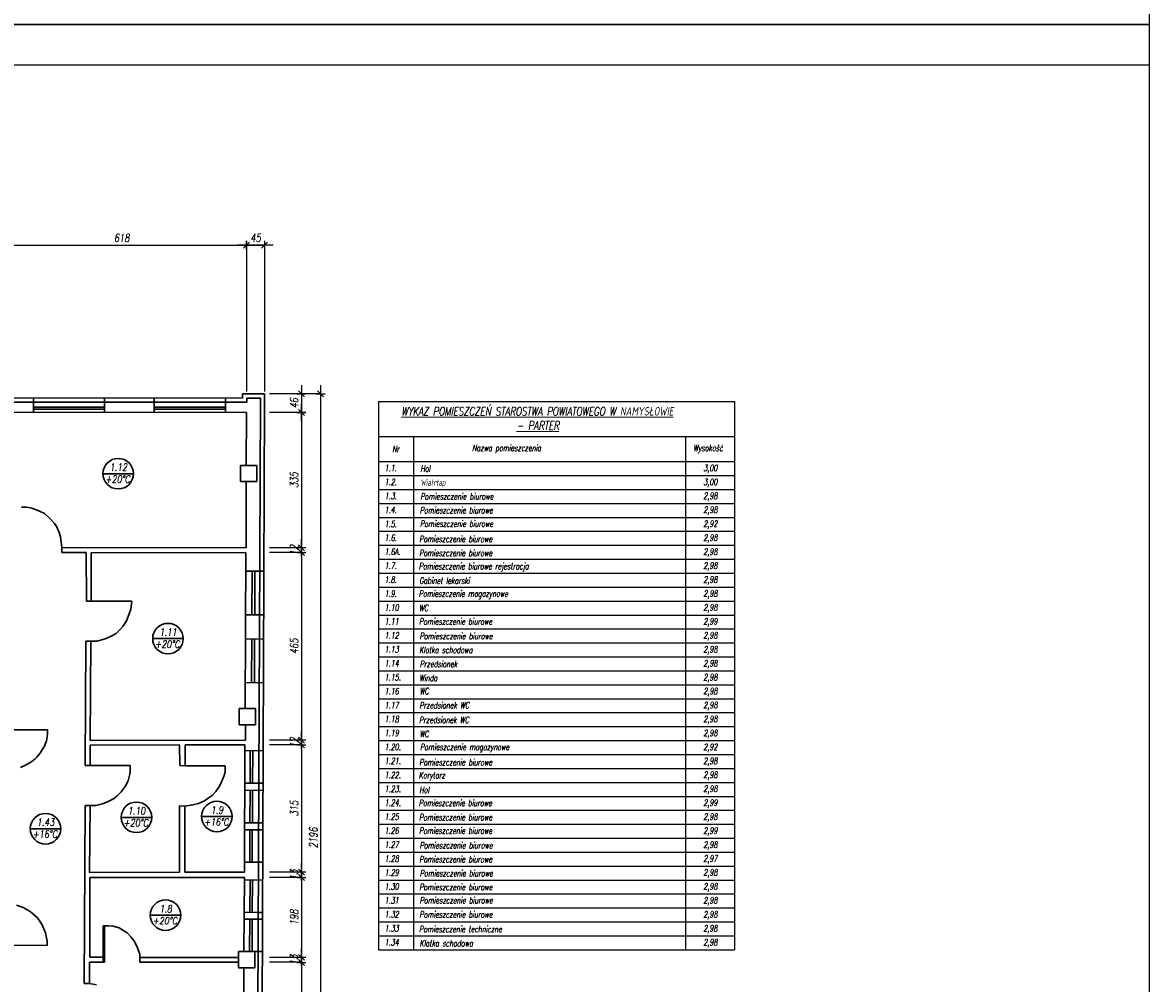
# Model space of a CAD drawing. Header units: inches. Extents: x 1464 to 9264, y -7670 to 9130.
# Tile 22 of 27: x 6476 to 9264, y 2558 to 4935. Entities that reach past the tile are written whole.
import ezdxf

# ---------------------------------------------------------------- set-up
doc = ezdxf.new("R2010")
doc.units = ezdxf.units.IN
doc.header["$MEASUREMENT"] = 0
for name, color, linetype, lineweight in [('BUDOWLANKA', 50, 'Continuous', 30), ('koncepcja opis', 130, 'Continuous', 13), ('opisy', 130, 'Continuous', 9)]:
    doc.layers.add(name, color=color, linetype=linetype, lineweight=lineweight)
doc.layers.add('RAMKA', color=3, linetype='Continuous')
doc.layers.add('wymiar', color=130, linetype='Continuous')
doc.styles.add('100-K-S', font='simplex.shx', dxfattribs={"width": 0.8, "oblique": 10, "height": 20})
doc.styles.add('standard 100', font='simplex.shx', dxfattribs={"width": 0.75, "oblique": 10, "height": 20})
doc.styles.add('standard 50', font='simplex.shx', dxfattribs={"width": 0.75, "oblique": 10, "height": 10})
doc.dimstyles.new('1 100', dxfattribs={"dimscale": 2, "dimtxt": 20, "dimasz": 0.9, "dimexe": 10, "dimexo": 35, "dimgap": 4, "dimtad": 1, "dimdec": 0, "dimrnd": 0.5, "dimtxsty": 'standard 100', "dimblk": 'zasieczka', "dimcen": 2.5, "dimdle": 25, "dimse1": 1, "dimse2": 1, "dimclrd": 256, "dimclre": 5, "dimclrt": 256, "dimadec": 5, "dimazin": 3, "dimtfac": 1, "dimtdec": 0, "dimtix": 1, "dimtmove": 0, "dimatfit": 3, "dimldrblk": 'CLOSEDBLANK', "dimfxl": 1, "dimlwd": -1, "dimlwe": 18, "dimarcsym": 0})

# ---------------------------------------------------------------- blocks, each defined once
blk = doc.blocks.new('zasieczka')
at = {"linetype": 'Continuous'}
for p, q in [((12, 0), (-12, 0)), ((4.1, 4.1), (-4.1, -4.1)), ((0, 6.2), (0, -6.2))]:
    blk.add_line(p, q, dxfattribs=at)
blk = doc.blocks.new('*D905')
at = {"layer": 'Defpoints', "color": 0}
for p in [(3716.7, 3200), (3098.8, 3042), (3716.7, 3041.7)]:
    blk.add_point(p, dxfattribs=at)
at = {"layer": 'wymiar'}
blk.add_line((3100.6, 3200), (3714.9, 3200), dxfattribs=at)
at = {"layer": 'wymiar', "xscale": 1.799999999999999, "yscale": 1.799999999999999, "zscale": 1.799999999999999, "rotation": 180}
blk.add_blockref('zasieczka', (3098.8, 3200), dxfattribs=at)
at = {"layer": 'wymiar', "xscale": 1.799999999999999, "yscale": 1.799999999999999, "zscale": 1.799999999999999}
blk.add_blockref('zasieczka', (3716.7, 3200), dxfattribs=at)
at = {"layer": 'wymiar', "insert": (3407.7, 3218), "char_height": 20, "attachment_point": 5, "style": 'standard 100'}
blk.add_mtext('618', dxfattribs=at)
blk = doc.blocks.new('_ClosedBlank')
at = {"color": 0, "linetype": 'ByBlock', "lineweight": -2}
for p, q in [((-1, 0.2), (0, 0)), ((-1, 0.2), (-1, -0.2)), ((0, 0), (-1, -0.2))]:
    blk.add_line(p, q, dxfattribs=at)
blk = doc.blocks.new('*D906')
at = {"layer": 'Defpoints', "color": 0}
for p in [(3761.2, 3200), (3761.2, 3087.5), (3716.7, 3041.7)]:
    blk.add_point(p, dxfattribs=at)
at = {"layer": 'wymiar'}
blk.add_line((3718.5, 3200), (3759.4, 3200), dxfattribs=at)
at = {"layer": 'wymiar', "xscale": 1.799999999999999, "yscale": 1.799999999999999, "zscale": 1.799999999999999, "rotation": 180}
blk.add_blockref('zasieczka', (3716.7, 3200), dxfattribs=at)
at = {"layer": 'wymiar', "xscale": 1.799999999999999, "yscale": 1.799999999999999, "zscale": 1.799999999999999}
blk.add_blockref('zasieczka', (3761.2, 3200), dxfattribs=at)
at = {"layer": 'wymiar', "insert": (3739, 3218), "char_height": 20, "attachment_point": 5, "style": 'standard 100'}
blk.add_mtext('45', dxfattribs=at)
blk = doc.blocks.new('*D934')
at = {"layer": 'Defpoints', "color": 0}
for p in [(3761.2, 2832.1), (3716.7, 2786.3), (3852.3, 2786.3)]:
    blk.add_point(p, dxfattribs=at)
at = {"layer": 'wymiar'}
blk.add_line((3852.3, 2830.3), (3852.3, 2788.1), dxfattribs=at)
at = {"layer": 'wymiar', "xscale": 1.799999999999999, "yscale": 1.799999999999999, "zscale": 1.799999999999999}
for p, rotation in [((3852.3, 2832.1), 90), ((3852.3, 2786.3), 270)]:
    blk.add_blockref('zasieczka', p, dxfattribs=dict(at, rotation=rotation))
at = {"layer": 'wymiar', "insert": (3834.3, 2809.2), "char_height": 20, "attachment_point": 5, "rotation": 90, "style": 'standard 100'}
blk.add_mtext('46', dxfattribs=at)
blk = doc.blocks.new('*D942')
at = {"layer": 'Defpoints', "color": 0}
for p in [(3716.7, 2786.3), (3715.8, 2451.7), (3852.3, 2451.7)]:
    blk.add_point(p, dxfattribs=at)
at = {"layer": 'wymiar'}
blk.add_line((3852.3, 2784.5), (3852.3, 2453.5), dxfattribs=at)
at = {"layer": 'wymiar', "xscale": 1.799999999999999, "yscale": 1.799999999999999, "zscale": 1.799999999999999}
for p, rotation in [((3852.3, 2786.3), 90), ((3852.3, 2451.7), 270)]:
    blk.add_blockref('zasieczka', p, dxfattribs=dict(at, rotation=rotation))
at = {"layer": 'wymiar', "insert": (3834.3, 2619), "char_height": 20, "attachment_point": 5, "rotation": 90, "style": 'standard 100'}
blk.add_mtext('335', dxfattribs=at)
blk = doc.blocks.new('*D943')
at = {"layer": 'Defpoints', "color": 0}
for p in [(3715.3, 2439.9), (3715.8, 2451.7), (3852.3, 2439.9)]:
    blk.add_point(p, dxfattribs=at)
at = {"layer": 'wymiar'}
for p, q in [((3852.3, 2453.5), (3852.3, 2455.3)), ((3852.3, 2451.7), (3852.3, 2439.9)), ((3852.3, 2438.1), (3852.3, 2436.3))]:
    blk.add_line(p, q, dxfattribs=at)
at = {"layer": 'wymiar', "xscale": 1.799999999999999, "yscale": 1.799999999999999, "zscale": 1.799999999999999}
for p, rotation in [((3852.3, 2451.7), 270), ((3852.3, 2439.9), 90)]:
    blk.add_blockref('zasieczka', p, dxfattribs=dict(at, rotation=rotation))
at = {"layer": 'wymiar', "insert": (3834.3, 2445.8), "char_height": 20, "attachment_point": 5, "rotation": 90, "style": 'standard 100'}
blk.add_mtext('12', dxfattribs=at)
blk = doc.blocks.new('*D944')
at = {"layer": 'Defpoints', "color": 0}
for p in [(3715.3, 2439.9), (3713.9, 1975.6), (3852.3, 1975.6)]:
    blk.add_point(p, dxfattribs=at)
at = {"layer": 'wymiar'}
blk.add_line((3852.3, 2438.1), (3852.3, 1977.4), dxfattribs=at)
at = {"layer": 'wymiar', "xscale": 1.799999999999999, "yscale": 1.799999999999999, "zscale": 1.799999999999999}
for p, rotation in [((3852.3, 2439.9), 90), ((3852.3, 1975.6), 270)]:
    blk.add_blockref('zasieczka', p, dxfattribs=dict(at, rotation=rotation))
at = {"layer": 'wymiar', "insert": (3834.3, 2207.7), "char_height": 20, "attachment_point": 5, "rotation": 90, "style": 'standard 100'}
blk.add_mtext('465', dxfattribs=at)
blk = doc.blocks.new('*D945')
at = {"layer": 'Defpoints', "color": 0}
for p in [(3712.7, 1964.3), (3713.9, 1975.6), (3852.3, 1964.3)]:
    blk.add_point(p, dxfattribs=at)
at = {"layer": 'wymiar'}
for p, q in [((3852.3, 1977.4), (3852.3, 1979.2)), ((3852.3, 1975.6), (3852.3, 1964.3)), ((3852.3, 1962.5), (3852.3, 1960.7))]:
    blk.add_line(p, q, dxfattribs=at)
at = {"layer": 'wymiar', "xscale": 1.799999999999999, "yscale": 1.799999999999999, "zscale": 1.799999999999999}
for p, rotation in [((3852.3, 1975.6), 270), ((3852.3, 1964.3), 90)]:
    blk.add_blockref('zasieczka', p, dxfattribs=dict(at, rotation=rotation))
at = {"layer": 'wymiar', "insert": (3834.3, 1969.9), "char_height": 20, "attachment_point": 5, "rotation": 90, "style": 'standard 100'}
blk.add_mtext('12', dxfattribs=at)
blk = doc.blocks.new('*D946')
at = {"layer": 'Defpoints', "color": 0}
for p in [(3712.7, 1964.3), (3711.4, 1649.2), (3852.3, 1649.2)]:
    blk.add_point(p, dxfattribs=at)
at = {"layer": 'wymiar'}
blk.add_line((3852.3, 1962.5), (3852.3, 1651), dxfattribs=at)
at = {"layer": 'wymiar', "xscale": 1.799999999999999, "yscale": 1.799999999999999, "zscale": 1.799999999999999}
for p, rotation in [((3852.3, 1964.3), 90), ((3852.3, 1649.2), 270)]:
    blk.add_blockref('zasieczka', p, dxfattribs=dict(at, rotation=rotation))
at = {"layer": 'wymiar', "insert": (3834.3, 1806.7), "char_height": 20, "attachment_point": 5, "rotation": 90, "style": 'standard 100'}
blk.add_mtext('315', dxfattribs=at)
blk = doc.blocks.new('*D947')
at = {"layer": 'Defpoints', "color": 0}
for p in [(3711.4, 1649.2), (3711.3, 1636), (3852.3, 1636)]:
    blk.add_point(p, dxfattribs=at)
at = {"layer": 'wymiar'}
for p, q in [((3852.3, 1651), (3852.3, 1652.8)), ((3852.3, 1649.2), (3852.3, 1636)), ((3852.3, 1634.2), (3852.3, 1632.4))]:
    blk.add_line(p, q, dxfattribs=at)
at = {"layer": 'wymiar', "xscale": 1.799999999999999, "yscale": 1.799999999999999, "zscale": 1.799999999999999}
for p, rotation in [((3852.3, 1649.2), 270), ((3852.3, 1636), 90)]:
    blk.add_blockref('zasieczka', p, dxfattribs=dict(at, rotation=rotation))
at = {"layer": 'wymiar', "insert": (3834.3, 1642.6), "char_height": 20, "attachment_point": 5, "rotation": 90, "style": 'standard 100'}
blk.add_mtext('13', dxfattribs=at)
blk = doc.blocks.new('*D948')
at = {"layer": 'Defpoints', "color": 0}
for p in [(3711.3, 1636), (3696.8, 1438.6), (3852.3, 1438.6)]:
    blk.add_point(p, dxfattribs=at)
at = {"layer": 'wymiar'}
blk.add_line((3852.3, 1634.2), (3852.3, 1440.4), dxfattribs=at)
at = {"layer": 'wymiar', "xscale": 1.799999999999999, "yscale": 1.799999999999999, "zscale": 1.799999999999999}
for p, rotation in [((3852.3, 1636), 90), ((3852.3, 1438.6), 270)]:
    blk.add_blockref('zasieczka', p, dxfattribs=dict(at, rotation=rotation))
at = {"layer": 'wymiar', "insert": (3834.3, 1537.3), "char_height": 20, "attachment_point": 5, "rotation": 90, "style": 'standard 100'}
blk.add_mtext('198', dxfattribs=at)
blk = doc.blocks.new('*D949')
at = {"layer": 'Defpoints', "color": 0}
for p in [(3696.8, 1438.6), (3696.8, 1426.2), (3852.3, 1426.2)]:
    blk.add_point(p, dxfattribs=at)
at = {"layer": 'wymiar'}
for p, q in [((3852.3, 1440.4), (3852.3, 1442.2)), ((3852.3, 1438.6), (3852.3, 1426.2)), ((3852.3, 1424.4), (3852.3, 1422.6))]:
    blk.add_line(p, q, dxfattribs=at)
at = {"layer": 'wymiar', "xscale": 1.799999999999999, "yscale": 1.799999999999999, "zscale": 1.799999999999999}
for p, rotation in [((3852.3, 1438.6), 270), ((3852.3, 1426.2), 90)]:
    blk.add_blockref('zasieczka', p, dxfattribs=dict(at, rotation=rotation))
at = {"layer": 'wymiar', "insert": (3834.3, 1432.4), "char_height": 20, "attachment_point": 5, "rotation": 90, "style": 'standard 100'}
blk.add_mtext('13', dxfattribs=at)
blk = doc.blocks.new('*D950')
at = {"layer": 'Defpoints', "color": 0}
for p in [(3696.8, 1426.2), (3709.7, 1218), (3852.3, 1218)]:
    blk.add_point(p, dxfattribs=at)
at = {"layer": 'wymiar'}
blk.add_line((3852.3, 1424.4), (3852.3, 1219.8), dxfattribs=at)
at = {"layer": 'wymiar', "xscale": 1.799999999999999, "yscale": 1.799999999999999, "zscale": 1.799999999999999}
for p, rotation in [((3852.3, 1426.2), 90), ((3852.3, 1218), 270)]:
    blk.add_blockref('zasieczka', p, dxfattribs=dict(at, rotation=rotation))
at = {"layer": 'wymiar', "insert": (3834.3, 1322.1), "char_height": 20, "attachment_point": 5, "rotation": 90, "style": 'standard 100'}
blk.add_mtext('209', dxfattribs=at)
blk = doc.blocks.new('*D935')
at = {"layer": 'Defpoints', "color": 0}
for p in [(3713, 2832.1), (3704.5, 636.1), (3899.9, 636.1)]:
    blk.add_point(p, dxfattribs=at)
at = {"layer": 'wymiar'}
blk.add_line((3899.9, 2830.3), (3899.9, 637.9), dxfattribs=at)
at = {"layer": 'wymiar', "xscale": 1.799999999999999, "yscale": 1.799999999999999, "zscale": 1.799999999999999}
for p, rotation in [((3899.9, 2832.1), 90), ((3899.9, 636.1), 270)]:
    blk.add_blockref('zasieczka', p, dxfattribs=dict(at, rotation=rotation))
at = {"layer": 'wymiar', "insert": (3881.9, 1734.1), "char_height": 20, "attachment_point": 5, "rotation": 90, "style": 'standard 100'}
blk.add_mtext('2196', dxfattribs=at)
blk = doc.blocks.new('A$C36685AB7')
at = {"layer": 'BUDOWLANKA'}
for p, q in [((5566.7, 11686.4), (5556.2, 11686.4)), ((5556.2, 11686.4), (5556.2, 11676.3)), ((5566.7, 11686.4), (5610.9, 11686.4)), ((5610.9, 11686.4), (5610.9, 11676.2)), ((4608.5, 11676.6), (5556.2, 11676.3)), ((4608.5, 11666.6), (5566.7, 11666.2)), ((5039.2, 11676.5), (5039.2, 11641)), ((5215.2, 11653.8), (5039.2, 11653.8)), ((5215.2, 11676.4), (5215.2, 11641)), ((5338.2, 11676.3), (5338.2, 11640.8)), ((5514.2, 11653.6), (5338.2, 11653.6)), ((5514.2, 11676.3), (5514.2, 11640.8)), ((5566.7, 11666.2), (5566.7, 11676.3)), ((5566.7, 11676.3), (5601.1, 11676.2)), ((5601.1, 11666.2), (5591.7, 9509.5)), ((5601.1, 11676.2), (5601.1, 11666.2)), ((5601.1, 11676.2), (5601.1, 11676.2)), ((5602.4, 9500.5), (5611.1, 11664.3)), ((5610.9, 11676.2), (5611, 11676.2)), ((5611, 11676.2), (5611.1, 11664.3)), ((5611.1, 11664.3), (5611.1, 11664.3)), ((5611.1, 11664.3), (5611.1, 11570.2)), ((5566.4, 11640.6), (4948.5, 11641)), ((5215.2, 11648.8), (5039.2, 11648.8)), ((5514.2, 11648.6), (5338.2, 11648.6)), ((5565.1, 11509.7), (5566.4, 11640.6)), ((5591.8, 11509.7), (5551.8, 11509.7)), ((5551.8, 11509.7), (5551.8, 11469.7)), ((5591.8, 11469.7), (5591.8, 11509.7)), ((5551.8, 11469.7), (5591.8, 11469.7)), ((5565.5, 11306), (5565.5, 11469.7)), ((5009.7, 11406), (5023.2, 11406.1)), ((5023.2, 11406.1), (5035.2, 11404.3)), ((5035.2, 11404.3), (5048.2, 11399.3)), ((5048.2, 11399.3), (5066.2, 11390.3)), ((5066.2, 11390.3), (5078.2, 11380.3)), ((5078.2, 11380.3), (5084.2, 11374.3)), ((5084.2, 11374.3), (5091.2, 11366.3)), ((5091.2, 11366.3), (5097.7, 11356.1)), ((5097.2, 11357.3), (5103.2, 11343.3)), ((5103.2, 11343.3), (5106.2, 11333.3)), ((5106.2, 11333.3), (5108.2, 11320.3)), ((5108.2, 11320.3), (5109.1, 11306.6)), ((5109.2, 11294.2), (5109.1, 11306.6)), ((5109.1, 11306.6), (5565.5, 11306)), ((5169.7, 11294.2), (5109.2, 11294.2)), ((5170.1, 11173.8), (5169.7, 11294.2)), ((5182.2, 11293.8), (5565, 11294.2)), ((5182.2, 11173.8), (5182.2, 11293.8)), ((5565, 11294.2), (5563, 10908.4)), ((5564.8, 11248.4), (5609.4, 11248.2)), ((5580.2, 11248.3), (5579.7, 11140.3)), ((5587.2, 11248.3), (5587.2, 11140.3)), ((5182.2, 11173.8), (5170.1, 11173.8)), ((5182.2, 11173.8), (5283, 11173.8)), ((5276.2, 11142.3), (5280.2, 11154.3)), ((5283, 11173.8), (5280.2, 11154.3)), ((5260.2, 11111.3), (5269.2, 11125.3)), ((5269.2, 11125.3), (5276.2, 11142.3)), ((5564.4, 11140.4), (5609, 11140.2)), ((5244.2, 11094.3), (5251.2, 11101.3)), ((5251.2, 11101.3), (5260.2, 11111.3)), ((5167.2, 10767.9), (5169, 11074.6)), ((5169, 11074.6), (5181.3, 11074.6)), ((5181.3, 11074.6), (5179.8, 10829)), ((5181.3, 11074.6), (5196.2, 11074.6)), ((5196.2, 11074.6), (5208.2, 11078.3)), ((5208.2, 11078.3), (5219.2, 11081.3)), ((5219.2, 11081.3), (5233.2, 11088.3)), ((5233.2, 11088.3), (5244.2, 11094.3)), ((5563.8, 11080.3), (5608.7, 11080.1)), ((5579.1, 11080.3), (5578.7, 10972.3)), ((5586.1, 11080.2), (5586.1, 10972.2)), ((5563.3, 10972.3), (5608.3, 10972.1)), ((5588.2, 10908.4), (5548.2, 10908.4)), ((5548.2, 10908.4), (5548.2, 10868.4)), ((5588.2, 10868.4), (5588.2, 10908.4)), ((4974.6, 10855.3), (5074.4, 10855.3)), ((5074.4, 10846.3), (5073.2, 10838.3)), ((5074.4, 10855.3), (5074.4, 10846.3)), ((5548.2, 10868.4), (5588.2, 10868.4)), ((5563.6, 10829.9), (5563.6, 10868.4)), ((5068.2, 10820.3), (5066.2, 10815.3)), ((5071.2, 10828.3), (5068.2, 10820.3)), ((5073.2, 10838.3), (5071.2, 10828.3)), ((5179.8, 10817.7), (5179.5, 10768.8)), ((5179.8, 10829), (5563.6, 10829.9)), ((5400.7, 10818.3), (5179.8, 10817.7)), ((5401.6, 10767), (5400.7, 10818.3)), ((5562.5, 10818.6), (5414.2, 10818.9)), ((5414.2, 10818.9), (5414.5, 10766.3)), ((5561.1, 10503.5), (5562.5, 10818.6)), ((5048, 10788.4), (5056.2, 10798.3)), ((5061.2, 10806.3), (5056.2, 10798.3)), ((5066.2, 10815.3), (5061.2, 10806.3)), ((5561.9, 10804.1), (5607.6, 10803.9)), ((5575.7, 10804), (5575.3, 10724)), ((5581.7, 10804), (5581.4, 10724)), ((5007.2, 10762.3), (5016.2, 10766.3)), ((5016.2, 10766.3), (5030.2, 10774.3)), ((5030.2, 10774.3), (5036.2, 10778.3)), ((5036.2, 10778.3), (5043.2, 10784.3)), ((5043.2, 10784.3), (5048, 10788.4)), ((5167.5, 10767.3), (5167.5, 10769.1)), ((5179.5, 10767.2), (5167.5, 10767.3)), ((5179.5, 10768.8), (5179.5, 10767.2)), ((5179.5, 10767.2), (5278.2, 10767.2)), ((5278.2, 10751.3), (5278.2, 10767.2)), ((5414.5, 10766.3), (5401.6, 10767)), ((5414.5, 10766.3), (5513.1, 10766.9)), ((5513.1, 10766.9), (5513.1, 10766.9)), ((5513.2, 10751.3), (5513.1, 10766.9)), ((5273.2, 10729.3), (5277.2, 10742.3)), ((5277.2, 10742.3), (5278.2, 10751.3)), ((5504.2, 10727.3), (5511.2, 10742.3)), ((5511.2, 10742.3), (5513.2, 10751.3)), ((5256.2, 10702.3), (5266.2, 10715.3)), ((5266.2, 10715.3), (5273.2, 10729.3)), ((5490.2, 10703.3), (5499.2, 10716.3)), ((5499.2, 10716.3), (5504.2, 10727.3)), ((5561.4, 10706), (5607.2, 10705.8)), ((5561.5, 10724.1), (5607.3, 10723.9)), ((5575.2, 10706), (5574.9, 10626)), ((5581.2, 10706), (5580.9, 10626)), ((5210.2, 10672.3), (5224.2, 10678.3)), ((5224.2, 10678.3), (5237.2, 10685.3)), ((5237.2, 10685.3), (5246.2, 10692.3)), ((5246.2, 10692.3), (5256.2, 10702.3)), ((5447.2, 10673.3), (5462.2, 10680.3)), ((5462.2, 10680.3), (5471.2, 10686.3)), ((5471.2, 10686.3), (5481.2, 10693.3)), ((5481.2, 10693.3), (5490.2, 10703.3)), ((5165.1, 10228.4), (5167.3, 10668.2)), ((5167.3, 10668.2), (5179.2, 10668.4)), ((5179.2, 10668.4), (5178.2, 10503)), ((5179.2, 10668.4), (5193.3, 10668.6)), ((5193.3, 10668.6), (5210.2, 10672.3)), ((5400.2, 10503.9), (5400.5, 10667.6)), ((5400.5, 10667.6), (5413.7, 10667)), ((5413.7, 10667), (5413.4, 10503.5)), ((5413.7, 10667), (5433.2, 10670.3)), ((5433.2, 10670.3), (5447.2, 10673.3)), ((5561.1, 10626), (5606.9, 10625.8)), ((5560.7, 10608.2), (5606.8, 10608)), ((5574.6, 10608.1), (5574.2, 10528.1)), ((5580.6, 10608.1), (5580.2, 10528.1)), ((5560.4, 10528.2), (5606.5, 10528)), ((5178.2, 10503), (5400.2, 10503.9)), ((5178.7, 10490.5), (5561.1, 10490.3)), ((5178.7, 10490.5), (5178.7, 10293.6)), ((5413.4, 10503.5), (5561.1, 10503.5)), ((5561.1, 10490.3), (5559.8, 10307)), ((5561.2, 10484.3), (5606.3, 10484.1)), ((5575, 10484.3), (5574.7, 10404.3)), ((5581, 10484.2), (5580.7, 10404.2)), ((4997.3, 10421.8), (5014.2, 10416.3)), ((5014.2, 10416.3), (5031.2, 10406.3)), ((5031.2, 10406.3), (5049.2, 10390.3)), ((5560.9, 10404.3), (5596.1, 10404.2)), ((5596.1, 10404.2), (5606, 10404.1)), ((5049.2, 10390.3), (5061.2, 10373.3)), ((5061.2, 10373.3), (5069.2, 10353.3)), ((5215.2, 10371.2), (5212.1, 10371.2)), ((5212.1, 10371.2), (5212.1, 10294.5)), ((5215.4, 10281.3), (5215.2, 10371.2)), ((5215.2, 10371.2), (5225.3, 10371)), ((5225.3, 10371), (5236.2, 10370.3)), ((5560.4, 10387.3), (5606, 10387.1)), ((5574.2, 10387.2), (5573.9, 10307.2)), ((5580.2, 10387.2), (5579.9, 10307.2)), ((5069.2, 10353.3), (5073.2, 10333.3)), ((5236.2, 10370.3), (5251.2, 10366.3)), ((5251.2, 10366.3), (5260.2, 10360.3)), ((5260.2, 10360.3), (5271.2, 10353.3)), ((5271.2, 10353.3), (5280.2, 10343.3)), ((5280.2, 10343.3), (5287.2, 10334.3)), ((4971.7, 10323.1), (5073.1, 10322.1)), ((5073.2, 10333.3), (5073.1, 10322.1)), ((5287.2, 10334.3), (5296.2, 10319.3)), ((5296.2, 10319.3), (5299.2, 10309.3)), ((5178.7, 10293.6), (5212.1, 10293.5)), ((5212.1, 10293.5), (5212.1, 10294.5)), ((5212.1, 10293.5), (5212.1, 10281.3)), ((5299.2, 10309.3), (5302.5, 10300.4)), ((5302.5, 10292.6), (5302.2, 10280.6)), ((5302.5, 10300.4), (5302.5, 10292.6)), ((5546.5, 10292.9), (5302.5, 10292.6)), ((5586.5, 10307), (5546.5, 10307)), ((5546.5, 10307), (5546.5, 10267)), ((5560, 10307.3), (5595.2, 10307.1)), ((5586.5, 10267), (5586.5, 10307)), ((5595.2, 10307.1), (5605.6, 10307.1)), ((5211.4, 10281.3), (5177.5, 10281.3)), ((5177.5, 10281.3), (5177.5, 10279.1)), ((5177.7, 10228.4), (5177.5, 10280.9)), ((5211.4, 10281.3), (5215.4, 10281.3)), ((5302.2, 10280.6), (5546.5, 10280.6)), ((5546.5, 10267), (5586.5, 10267)), ((5559.4, 10072.3), (5559.8, 10267)), ((5177.7, 10228.4), (5165.1, 10228.4)), ((5177.7, 10228.4), (5195.2, 10225.3))]:
    blk.add_line(p, q, dxfattribs=at)
at = {"layer": 'koncepcja opis', "lineweight": -2}
for p, q in [((5893, 11667.4), (6119.8, 11667.4)), ((5893, 11667.4), (5893, 11581.2)), ((6119.8, 11667.4), (6514.3, 11667.4)), ((6514.3, 11667.4), (6773.1, 11667.4)), ((6773.1, 11667.4), (6773.1, 11581.2)), ((5893, 11581.2), (5979.2, 11581.2)), ((5893, 11581.2), (5893, 11519.1)), ((5979.2, 11581.2), (6652.4, 11581.2)), ((5979.2, 11581.2), (5979.2, 11519.1)), ((6635.1, 11581.2), (6773.1, 11581.2)), ((6652.4, 11581.2), (6773.2, 11581.2)), ((6652.4, 11581.2), (6652.4, 11519.1)), ((6773.2, 11581.2), (6773.2, 11519.1)), ((5893, 11519.1), (5979.2, 11519.1)), ((5893, 11519.1), (5893, 11484.6)), ((5979.2, 11519.1), (6652.4, 11519.1)), ((5979.2, 11519.1), (5979.2, 11484.6)), ((6652.4, 11519.1), (6773.2, 11519.1)), ((6652.4, 11519.1), (6652.4, 11484.6)), ((6773.2, 11519.1), (6773.2, 11484.6)), ((5893, 11484.6), (5979.2, 11484.6)), ((5893, 11484.6), (5893, 11450.1)), ((5979.2, 11484.6), (6652.4, 11484.6)), ((5979.2, 11484.6), (5979.2, 11450.1)), ((6652.4, 11484.6), (6773.2, 11484.6)), ((6652.4, 11484.6), (6652.4, 11450.1)), ((6773.2, 11484.6), (6773.2, 11415.6)), ((5893, 11450.1), (5979.2, 11450.1)), ((5893, 11450.1), (5893, 11415.6)), ((5979.2, 11450.1), (6652.4, 11450.1)), ((5979.2, 11450.1), (5979.2, 11415.6)), ((6652.4, 11450.1), (6773.2, 11450.1)), ((6652.4, 11450.1), (6652.4, 11415.6)), ((5893, 11415.6), (5979.2, 11415.6)), ((5893, 11415.6), (5893, 11381.1)), ((5979.2, 11415.6), (6652.4, 11415.6)), ((5979.2, 11415.6), (5979.2, 11381.1)), ((6652.4, 11415.6), (6773.2, 11415.6)), ((6652.4, 11415.6), (6652.4, 11381.1)), ((6773.2, 11415.6), (6773.2, 11381.1)), ((5893, 11381.1), (5979.2, 11381.1)), ((5893, 11381.1), (5893, 11346.6)), ((5979.2, 11381.1), (6652.4, 11381.1)), ((5979.2, 11381.1), (5979.2, 11346.6)), ((6652.4, 11381.1), (6773.2, 11381.1)), ((6652.4, 11381.1), (6652.4, 11346.6)), ((6773.2, 11381.1), (6773.2, 11346.6)), ((5893, 11346.6), (5893, 11277.6)), ((5893, 11346.6), (5979.2, 11346.6)), ((5979.2, 11346.6), (5979.2, 11277.6)), ((5979.2, 11346.6), (6652.4, 11346.6)), ((6652.4, 11346.6), (6652.4, 11277.6)), ((6652.4, 11346.6), (6773.2, 11346.6)), ((6773.2, 11346.6), (6773.2, 11277.6)), ((5893, 11312.1), (5979.2, 11312.1)), ((5979.2, 11312.1), (6652.4, 11312.1)), ((6652.4, 11312.1), (6773.2, 11312.1)), ((5893, 11277.6), (5893, 11243.1)), ((5893, 11277.6), (5979.2, 11277.6)), ((5979.2, 11277.6), (5979.2, 11243.1)), ((5979.2, 11277.6), (6652.4, 11277.6)), ((6652.4, 11277.6), (6652.4, 11243.1)), ((6652.4, 11277.6), (6773.2, 11277.6)), ((6773.2, 11277.6), (6773.2, 11243.1)), ((5893, 11243.1), (5979.2, 11243.1)), ((5893, 11243.1), (5893, 11208.6)), ((5979.2, 11243.1), (6652.4, 11243.1)), ((5979.2, 11243.1), (5979.2, 11208.6)), ((6652.4, 11243.1), (6773.2, 11243.1)), ((6652.4, 11243.1), (6652.4, 11208.6)), ((6773.2, 11243.1), (6773.2, 11174.1)), ((5893, 11208.6), (5979.2, 11208.6)), ((5893, 11208.6), (5893, 11174.1)), ((5979.2, 11208.6), (6652.4, 11208.6)), ((5979.2, 11208.6), (5979.2, 11174.1)), ((6652.4, 11208.6), (6773.2, 11208.6)), ((6652.4, 11208.6), (6652.4, 11174.1)), ((5893, 11174.1), (5979.2, 11174.1)), ((5893, 11174.1), (5893, 11139.6)), ((5979.2, 11174.1), (6652.4, 11174.1)), ((5979.2, 11174.1), (5979.2, 10829.1)), ((6652.4, 11174.1), (6773.2, 11174.1)), ((6652.4, 11174.1), (6652.4, 10829.1)), ((6773.2, 11174.1), (6773.2, 11105.1)), ((5893, 11139.6), (5979.2, 11139.6)), ((5893, 11139.6), (5893, 10829.1)), ((5979.2, 11139.6), (6652.4, 11139.6)), ((6652.4, 11139.6), (6773.2, 11139.6)), ((5893, 11105.1), (5979.2, 11105.1)), ((5979.2, 11105.1), (6652.4, 11105.1)), ((6606, 11105.1), (6773.2, 11105.1)), ((6773.2, 11105.1), (6773.2, 10829.1)), ((5893, 11070.6), (5979.2, 11070.6)), ((5979.2, 11070.6), (6652.4, 11070.6)), ((6652.4, 11070.6), (6773.2, 11070.6)), ((5893, 11036.1), (5979.2, 11036.1)), ((5979.2, 11036.1), (6652.4, 11036.1)), ((6652.4, 11036.1), (6773.2, 11036.1)), ((5893, 11001.6), (5979.2, 11001.6)), ((5979.2, 11001.6), (6652.4, 11001.6)), ((6652.4, 11001.6), (6773.2, 11001.6)), ((5893, 10967.1), (5979.2, 10967.1)), ((5979.2, 10967.1), (6652.4, 10967.1)), ((6652.4, 10967.1), (6773.2, 10967.1)), ((5893, 10932.6), (5979.2, 10932.6)), ((5979.2, 10932.6), (6652.4, 10932.6)), ((6652.4, 10932.6), (6773.2, 10932.6)), ((5893, 10898.1), (5979.2, 10898.1)), ((5979.2, 10898.1), (6652.4, 10898.1)), ((6652.4, 10898.1), (6773.2, 10898.1)), ((5893, 10863.6), (5979.2, 10863.6)), ((5979.2, 10863.6), (6652.4, 10863.6)), ((6652.4, 10863.6), (6773.2, 10863.6)), ((5893, 10829.1), (5979.2, 10829.1)), ((5893, 10829.1), (5979.2, 10829.1)), ((5893, 10829.1), (5893, 10794.6)), ((5979.2, 10829.1), (6652.4, 10829.1)), ((5979.2, 10829.1), (6652.4, 10829.1)), ((5979.2, 10829.1), (5979.2, 10794.6)), ((6652.4, 10829.1), (6773.2, 10829.1)), ((6652.4, 10829.1), (6773.2, 10829.1)), ((6652.4, 10829.1), (6652.4, 10794.6)), ((6773.2, 10829.1), (6773.2, 10794.6)), ((5893, 10794.6), (5979.2, 10794.6)), ((5893, 10794.6), (5893, 10760.1)), ((5979.2, 10794.6), (6652.4, 10794.6)), ((5979.2, 10794.6), (5979.2, 10760.1)), ((6652.4, 10794.6), (6773.2, 10794.6)), ((6652.4, 10794.6), (6652.4, 10760.1)), ((6773.2, 10794.6), (6773.2, 10760.1)), ((5893, 10760.1), (5979.2, 10760.1)), ((5893, 10760.1), (5893, 10725.6)), ((5979.2, 10760.1), (6652.4, 10760.1)), ((5979.2, 10760.1), (5979.2, 10725.6)), ((6652.4, 10760.1), (6773.2, 10760.1)), ((6652.4, 10760.1), (6652.4, 10725.6)), ((6773.2, 10760.1), (6773.2, 10725.6)), ((5893, 10725.6), (5979.2, 10725.6)), ((5893, 10725.6), (5893, 10691.1)), ((5979.2, 10725.6), (6652.4, 10725.6)), ((5979.2, 10725.6), (5979.2, 10691.1)), ((6652.4, 10725.6), (6773.2, 10725.6)), ((6652.4, 10725.6), (6652.4, 10691.1)), ((6773.2, 10725.6), (6773.2, 10656.6)), ((5893, 10691.1), (5979.2, 10691.1)), ((5893, 10691.1), (5893, 10656.6)), ((5979.2, 10691.1), (6652.4, 10691.1)), ((5979.2, 10691.1), (5979.2, 10656.6)), ((6652.4, 10691.1), (6773.2, 10691.1)), ((6652.4, 10691.1), (6652.4, 10656.6)), ((5893, 10656.6), (5979.2, 10656.6)), ((5893, 10656.6), (5893, 10622.1)), ((5979.2, 10656.6), (6652.4, 10656.6)), ((5979.2, 10656.6), (5979.2, 10311.6)), ((6652.4, 10656.6), (6773.2, 10656.6)), ((6652.4, 10656.6), (6652.4, 10311.6)), ((6773.2, 10656.6), (6773.2, 10587.6)), ((5893, 10622.1), (5979.2, 10622.1)), ((5893, 10622.1), (5893, 10311.6)), ((5979.2, 10622.1), (6652.4, 10622.1)), ((6652.4, 10622.1), (6773.2, 10622.1)), ((5893, 10587.6), (5979.2, 10587.6)), ((5979.2, 10587.6), (6652.4, 10587.6)), ((6606, 10587.6), (6773.2, 10587.6)), ((6773.2, 10587.6), (6773.2, 10311.6)), ((5893, 10553.1), (5979.2, 10553.1)), ((5979.2, 10553.1), (6652.4, 10553.1)), ((6652.4, 10553.1), (6773.2, 10553.1)), ((5893, 10518.6), (5979.2, 10518.6)), ((5979.2, 10518.6), (6652.4, 10518.6)), ((6652.4, 10518.6), (6773.2, 10518.6)), ((5893, 10484.1), (5979.2, 10484.1)), ((5979.2, 10484.1), (6652.4, 10484.1)), ((6652.4, 10484.1), (6773.2, 10484.1)), ((5893, 10449.6), (5979.2, 10449.6)), ((5979.2, 10449.6), (6652.4, 10449.6)), ((6652.4, 10449.6), (6773.2, 10449.6)), ((5893, 10415.1), (5979.2, 10415.1)), ((5979.2, 10415.1), (6652.4, 10415.1)), ((6652.4, 10415.1), (6773.2, 10415.1)), ((5893, 10380.6), (5979.2, 10380.6)), ((5979.2, 10380.6), (6652.4, 10380.6)), ((6652.4, 10380.6), (6773.2, 10380.6)), ((5893, 10346.1), (5979.2, 10346.1)), ((5979.2, 10346.1), (6652.4, 10346.1)), ((6652.4, 10346.1), (6773.2, 10346.1)), ((5893, 10311.6), (5979.2, 10311.6)), ((5979.2, 10311.6), (6652.4, 10311.6)), ((6652.4, 10311.6), (6773.2, 10311.6))]:
    blk.add_line(p, q, dxfattribs=at)
at = {"layer": 'opisy', "lineweight": 30}
for p, q in [((5286.8, 11489.2), (5211.2, 11489.2)), ((5409.8, 11081.2), (5334.2, 11081.2)), ((5331.8, 10639.2), (5256.2, 10639.2)), ((5530.8, 10641.2), (5455.2, 10641.2)), ((5106.8, 10611), (5031.2, 10611)), ((5403.8, 10397.2), (5328.2, 10397.2))]:
    blk.add_line(p, q, dxfattribs=at)
for centre in [(5249, 11489.2), (5372, 11081.2), (5493, 10641.2), (5294, 10639.2), (5069, 10611), (5366, 10397.2)]:
    blk.add_circle(centre, 37.8, dxfattribs=at)
at = {"layer": 'RAMKA'}
for p, q in [((7800, 12600), (7800, 16800)), ((7800, 12600), (0, 12600)), ((0, 12600), (7800, 12600)), ((7800, 8400), (7800, 12600)), ((7800, 12500), (0, 12500))]:
    blk.add_line(p, q, dxfattribs=at)
at = {"layer": 'wymiar'}
for p, q in [((5566.4, 12054.4), (5566.4, 11692.4)), ((5610.9, 12054.4), (5610.9, 11692.4)), ((5749.6, 11686.4), (5623, 11686.4)), ((5702, 11640.6), (5623, 11640.6)), ((5702, 11306), (5623, 11306)), ((5702, 11294.2), (5623, 11294.2)), ((5702, 10829.9), (5623, 10829.9)), ((5702, 10818.6), (5623, 10818.6)), ((5702, 10503.5), (5623, 10503.5)), ((5702, 10490.3), (5623, 10490.3)), ((5702, 10292.9), (5623, 10292.9)), ((5702, 10280.6), (5623, 10280.6))]:
    blk.add_line(p, q, dxfattribs=at)
at = {"layer": 'koncepcja opis', "oblique": 10, "width": 0.738606}
for s, height, style, p in [('%%UWYKAZ POMIESZCZEŃ STAROSTWA POWIATOWEGO W NAMYSŁOWIE', 21.019, 'standard 100', (5949.4, 11632.9)), ('%%U- PARTER', 21.019, 'standard 100', (6234.8, 11598)), ('Nr', 15.76, 'standard 50', (5926.9, 11542.4)), ('Nazwa pomieszczenia', 15.764, 'standard 50', (6124.3, 11544.9)), ('Wysokość', 15.76, 'standard 50', (6671.6, 11544.9)), ('1.1.', 15.76, 'standard 50', (5908, 11495.2)), ('Hol', 15.76, 'standard 50', (5996.5, 11494.1)), ('3,00', 15.76, 'standard 50', (6696.4, 11495.5)), ('1.2.     ', 15.76, 'standard 50', (5908, 11460.7)), ('Wiatrłap', 15.76, 'standard 50', (5996.5, 11459.6)), ('3,00', 15.76, 'standard 50', (6696.4, 11461)), ('1.3.', 15.76, 'standard 50', (5908, 11426.2)), ('Pomieszczenie biurowe', 15.764, 'standard 50', (5996.5, 11425.1)), ('2,98', 15.76, 'standard 50', (6696.4, 11426.5)), ('1.4.', 15.76, 'standard 50', (5908, 11391.7)), ('Pomieszczenie biurowe', 15.764, 'standard 50', (5995, 11391)), ('2,98', 15.76, 'standard 50', (6696.4, 11392)), ('Pomieszczenie biurowe', 15.764, 'standard 50', (5995.7, 11357.5)), ('1.5.', 15.76, 'standard 50', (5908, 11357.2)), ('2,92', 15.76, 'standard 50', (6696.4, 11357.5)), ('1.6.', 15.76, 'standard 50', (5908, 11322.7)), ('Pomieszczenie biurowe', 15.764, 'standard 50', (5993.6, 11319.7)), ('2,98', 15.76, 'standard 50', (6696.4, 11323)), ('1.6A.', 15.76, 'standard 50', (5908, 11288.2)), ('Pomieszczenie biurowe', 15.764, 'standard 50', (5993.6, 11285.2)), ('2,98', 15.76, 'standard 50', (6696.4, 11288.5)), ('1.7.', 15.76, 'standard 50', (5908, 11253.7)), ('Pomieszczenie biurowe rejestracja', 15.764, 'standard 50', (5992.6, 11252.6)), ('2,98', 15.76, 'standard 50', (6696.4, 11254)), ('1.8.', 15.76, 'standard 50', (5908, 11219.2)), ('2,98', 15.76, 'standard 50', (6696.4, 11219.5)), ('Gabinet lekarski', 15.764, 'standard 50', (5993.8, 11216.6)), ('1.9.', 15.76, 'standard 50', (5908, 11184.7)), ('Pomieszczenie magazynowe', 15.764, 'standard 50', (5992.6, 11184.4)), ('2,98', 15.76, 'standard 50', (6696.4, 11185)), ('1.10', 15.76, 'standard 50', (5908, 11150.2)), ('WC', 15.76, 'standard 50', (5993.3, 11149.2)), ('2,98', 15.76, 'standard 50', (6696.4, 11150.5)), ('1.11', 15.76, 'standard 50', (5908, 11115.7)), ('Pomieszczenie biurowe', 15.764, 'standard 50', (5993.3, 11115.8)), ('2,99', 15.76, 'standard 50', (6696.4, 11116)), ('1.12', 15.76, 'standard 50', (5908, 11081.2)), ('Pomieszczenie biurowe', 15.764, 'standard 50', (5994.6, 11079.6)), ('2,98', 15.76, 'standard 50', (6696.4, 11081.5)), ('1.13', 15.76, 'standard 50', (5908, 11046.7)), ('Klatka schodowa', 15.764, 'standard 50', (5993.6, 11045.2)), ('2,98', 15.76, 'standard 50', (6696.4, 11047)), ('1.14', 15.76, 'standard 50', (5908, 11012.2)), ('Przedsionek', 15.764, 'standard 50', (5995, 11010.5)), ('2,98', 15.76, 'standard 50', (6696.4, 11012.5)), ('1.15.', 15.76, 'standard 50', (5908, 10977.7)), ('Winda', 15.76, 'standard 50', (5993.9, 10976.3)), ('2,98', 15.76, 'standard 50', (6696.4, 10978)), ('1.16', 15.76, 'standard 50', (5908, 10943.2)), ('WC', 15.76, 'standard 50', (5994.8, 10943.4)), ('2,98', 15.76, 'standard 50', (6696.4, 10943.5)), ('1.17', 15.76, 'standard 50', (5908, 10908.7)), ('Przedsionek WC', 15.764, 'standard 50', (5994.1, 10908.6)), ('2,98', 15.76, 'standard 50', (6696.4, 10909)), ('1.18', 15.76, 'standard 50', (5908, 10874.2)), ('Przedsionek WC', 15.764, 'standard 50', (5993.4, 10872.3)), ('2,98', 15.76, 'standard 50', (6696.4, 10874.5)), ('1.19', 15.76, 'standard 50', (5908, 10839.7)), ('WC', 15.76, 'standard 50', (5994.7, 10837.5)), ('2,98', 15.76, 'standard 50', (6696.4, 10840)), ('1.20.', 15.76, 'standard 50', (5908, 10805.2)), ('Pomieszczenie magazynowe', 15.764, 'standard 50', (5995.7, 10805.5)), ('2,92', 15.76, 'standard 50', (6696.4, 10805.5)), ('1.21.', 15.76, 'standard 50', (5908, 10770.7)), ('Pomieszczenie biurowe', 15.764, 'standard 50', (5993.6, 10767.7)), ('2,98', 15.76, 'standard 50', (6696.4, 10771)), ('1.22.', 15.76, 'standard 50', (5908, 10736.2)), ('Korytarz', 15.76, 'standard 50', (5992.6, 10735.1)), ('2,98', 15.76, 'standard 50', (6696.4, 10736.5)), ('1.23.', 15.76, 'standard 50', (5908, 10701.7)), ('Hol', 15.76, 'standard 50', (5993.8, 10699.1)), ('2,98', 15.76, 'standard 50', (6696.4, 10702)), ('1.24.', 15.76, 'standard 50', (5908, 10667.2)), ('Pomieszczenie biurowe', 15.764, 'standard 50', (5992.6, 10666.9)), ('2,99', 15.76, 'standard 50', (6696.4, 10667.5)), ('1.25', 15.76, 'standard 50', (5908, 10632.7)), ('Pomieszczenie biurowe', 15.764, 'standard 50', (5993.3, 10631.7)), ('2,98', 15.76, 'standard 50', (6696.4, 10633)), ('1.26', 15.76, 'standard 50', (5908, 10598.2)), ('Pomieszczenie biurowe', 15.764, 'standard 50', (5993.3, 10598.3)), ('2,99', 15.76, 'standard 50', (6696.4, 10598.5)), ('1.27', 15.76, 'standard 50', (5908, 10563.7)), ('Pomieszczenie biurowe', 15.764, 'standard 50', (5994.6, 10562.1)), ('2,98', 15.76, 'standard 50', (6696.4, 10564)), ('1.28', 15.76, 'standard 50', (5908, 10529.2)), ('Pomieszczenie biurowe', 15.764, 'standard 50', (5993.6, 10527.7)), ('2,97', 15.76, 'standard 50', (6696.4, 10529.5)), ('1.29', 15.76, 'standard 50', (5908, 10494.7)), ('Pomieszczenie biurowe', 15.764, 'standard 50', (5995, 10493)), ('2,98', 15.76, 'standard 50', (6696.4, 10495)), ('1.30', 15.76, 'standard 50', (5908, 10460.2)), ('Pomieszczenie biurowe', 15.764, 'standard 50', (5993.9, 10458.8)), ('2,98', 15.76, 'standard 50', (6696.4, 10460.5)), ('1.31', 15.76, 'standard 50', (5908, 10425.7)), ('Pomieszczenie biurowe', 15.764, 'standard 50', (5994.8, 10425.9)), ('2,98', 15.76, 'standard 50', (6696.4, 10426)), ('1.32', 15.76, 'standard 50', (5908, 10391.2)), ('Pomieszczenie biurowe', 15.764, 'standard 50', (5994.1, 10391.1)), ('2,98', 15.76, 'standard 50', (6696.4, 10391.5)), ('1.33', 15.76, 'standard 50', (5908, 10356.7)), ('Pomieszczenie techniczne', 15.764, 'standard 50', (5993.4, 10354.8)), ('2,98', 15.76, 'standard 50', (6696.4, 10357)), ('1.34', 15.76, 'standard 50', (5908, 10322.2)), ('Klatka schodowa', 15.764, 'standard 50', (5994.7, 10320)), ('2,98', 15.76, 'standard 50', (6696.4, 10322.5))]:
    blk.add_text(s, height=height, dxfattribs=dict(at, style=style)).set_placement(p)
at = {"layer": 'opisy', "lineweight": 30, "char_height": 18, "style": '100-K-S'}
for s, insert, width, attachment_point in [('1.12', (5249.2, 11505.2), 69.174, 5), ('{\\Fsimplex|c128;+\\Fsimplex.shx|c0;20\\Fsimplex|c128;°C}', (5216.8, 11484.6), 67.166, 1), ('1.11', (5372.2, 11097.2), 69.174, 5), ('{\\Fsimplex|c128;+\\Fsimplex.shx|c0;20\\Fsimplex|c128;°C}', (5339.8, 11076.6), 67.166, 1), ('1.10', (5294.2, 10655.2), 69.174, 5), ('1.9', (5493.2, 10657.2), 69.174, 5), ('1.43', (5069.2, 10627), 69.174, 5), ('{\\Fsimplex|c128;+\\Fsimplex.shx|c0;20\\Fsimplex|c128;°C}', (5261.8, 10634.6), 67.166, 1), ('+16{\\Fsimplex|c128;°C}', (5460.8, 10636.6), 67.166, 1), ('{\\Fsimplex|c128;+\\Fsimplex.shx|c0;16\\Fsimplex|c128;°C}', (5036.8, 10606.5), 67.166, 1), ('1.8', (5366.2, 10413.2), 69.174, 5), ('{\\Fsimplex|c128;+\\Fsimplex.shx|c0;20\\Fsimplex|c128;°C}', (5333.8, 10392.6), 67.166, 1)]:
    blk.add_mtext(s, dxfattribs=dict(at, insert=insert, width=width, attachment_point=attachment_point))
at = {"layer": 'wymiar'}
for base, p1, p2, picture, middle, set_off in [((5566.4, 12054.4), (4948.5, 11896.4), (5566.4, 11896), '*D905', (5257.5, 12072.4), (1849.7, 8854.3)), ((5610.9443, 12054.39), (5566.4107, 11896.0029), (5610.9443, 11941.8027), '*D906', (5588.6775, 12072.39), (1849.7163, 8854.3429))]:
    dim = blk.add_linear_dim(base=base, p1=p1, p2=p2, dimstyle='1 100', override={"dimtmove": 1}, dxfattribs=at)
    dim.commit()
    dim.dimension.update_dxf_attribs({"geometry": picture, "text_midpoint": middle, "insert": set_off})
for base, p1, p2, picture, middle in [((5749.6, 9490.5), (5562.7, 11686.4), (5554.2, 9490.5), '*D935', (5731.6, 10588.5)), ((5702, 11640.6), (5610.9, 11686.4), (5566.4, 11640.6), '*D934', (5684, 11663.5))]:
    dim = blk.add_linear_dim(base=base, p1=p1, p2=p2, angle=90, dimstyle='1 100', dxfattribs=at)
    dim.commit()
    dim.dimension.update_dxf_attribs({"geometry": picture, "text_midpoint": middle, "insert": (1849.7, 8854.3)})
for base, p1, p2, picture, middle in [((5702, 11306), (5566.4, 11640.6), (5565.5, 11306), '*D942', (5684, 11473.3)), ((5702, 11294.2), (5565.5, 11306), (5565, 11294.2), '*D943', (5684, 11300.1)), ((5702, 10829.9), (5565, 11294.2), (5563.6, 10829.9), '*D944', (5684, 11062.1)), ((5702, 10818.6), (5563.6, 10829.9), (5562.5, 10818.6), '*D945', (5684, 10824.3)), ((5702, 10503.5), (5562.5, 10818.6), (5561.1, 10503.5), '*D946', (5684, 10661.1)), ((5702, 10292.9), (5561.1, 10490.3), (5546.5, 10292.9), '*D948', (5684, 10391.6)), ((5702, 10490.3), (5561.1, 10503.5), (5561.1, 10490.3), '*D947', (5684, 10496.9)), ((5702, 10280.6), (5546.5, 10292.9), (5546.5, 10280.6), '*D949', (5684, 10286.7)), ((5702, 10072.3), (5546.5, 10280.6), (5559.4, 10072.3), '*D950', (5684, 10176.5))]:
    dim = blk.add_linear_dim(base=base, p1=p1, p2=p2, angle=90, dimstyle='1 100', override={"dimtmove": 1}, dxfattribs=at)
    dim.commit()
    dim.dimension.update_dxf_attribs({"geometry": picture, "text_midpoint": middle, "insert": (1849.7, 8854.3)})

msp = doc.modelspace()

# ---------------------------------------------------------------- block references
msp.add_blockref('A$C36685AB7', (1464.1, -7669.9))

doc.saveas('drawing.dxf')
